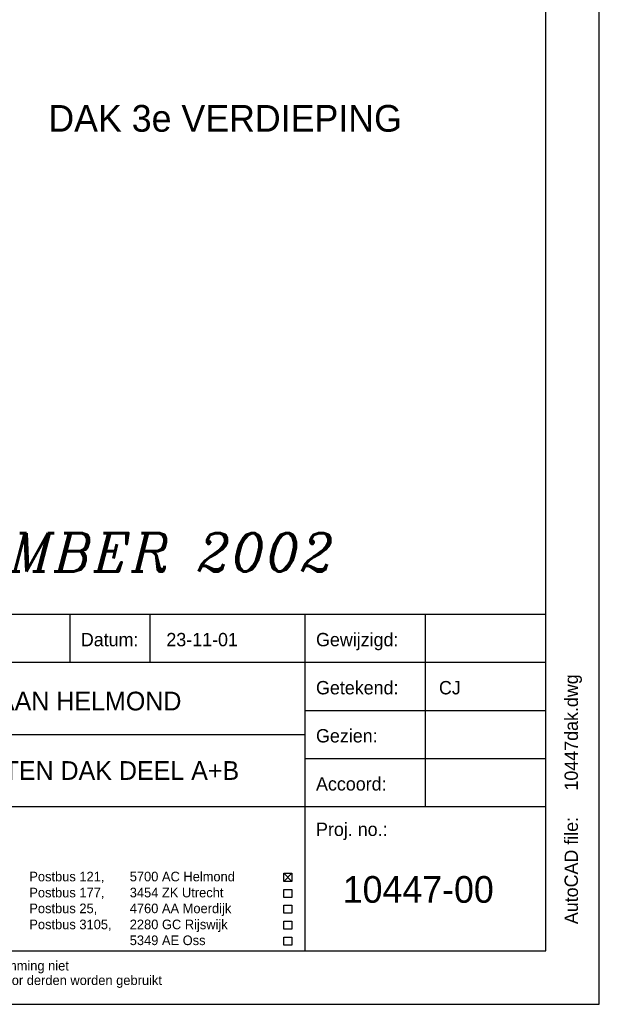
# Model space of a CAD drawing. Extents: x -9573 to 237800, y 0 to 168200.
# Tile 25 of 35: x 216112 to 237800, y 0 to 36851. Entities that reach past the tile are written whole.
import ezdxf

# ---------------------------------------------------------------- set-up
doc = ezdxf.new("R2010")
doc.units = 0
doc.header["$LTSCALE"] = 200
doc.layers.get('0').update_dxf_attribs({"linetype": 'CONTINUOUS'})
for name, color, linetype in [('00KAD025', 2, 'CONTINUOUS'), ('00KAD070', 5, 'CONTINUOUS'), ('BL$4----', 7, 'CONTINUOUS'), ('WL561---', 4, 'CONTINUOUS')]:
    doc.layers.add(name, color=color, linetype=linetype)
doc.styles.add('BURO-018', font='BUROFONT.shx', dxfattribs={"height": 360})
doc.styles.add('BURO-025', font='BUROFONT.shx', dxfattribs={"height": 500})
doc.styles.add('BURO-035', font='BUROFONT.shx', dxfattribs={"height": 700})
doc.styles.add('BURO-050', font='BUROFONT.shx', dxfattribs={"height": 1000})
doc.styles.add('ITALICC', font='italicc', dxfattribs={"width": 10, "height": 10})

# ---------------------------------------------------------------- blocks, each defined once
blk = doc.blocks.new('KUIJPERSKLEUR')
at = {"color": 1}
for p, q in [((-185, 73), (-10, 73)), ((-99, 64), (-99, 73)), ((-84, 64), (-84, 73)), ((-55, 10), (-55, 73)), ((-32.5, 37), (-32.5, 73)), ((-185, 64), (-10, 64)), ((-55, 55), (-10, 55)), ((-185, 50.5), (-55, 50.5)), ((-55, 46), (-10, 46)), ((-185, 37), (-10, 37)), ((-59, 24.51), (-57.5, 23.01)), ((-59, 23.01), (-57.5, 24.51)), ((-59, 24.51), (-57.5, 24.51)), ((-59, 23.01), (-59, 24.51)), ((-57.5, 24.51), (-57.5, 23.01)), ((-57.5, 23.01), (-59, 23.01)), ((-59, 20.01), (-59, 21.51)), ((-59, 21.51), (-57.5, 21.51)), ((-57.5, 21.51), (-57.5, 20.01)), ((-57.5, 20.01), (-59, 20.01)), ((-59, 17.05), (-59, 18.55)), ((-59, 18.55), (-57.5, 18.55)), ((-57.5, 18.55), (-57.5, 17.05)), ((-57.5, 17.05), (-59, 17.05)), ((-59, 14.05), (-59, 15.55)), ((-59, 15.55), (-57.5, 15.55)), ((-57.5, 15.55), (-57.5, 14.05)), ((-57.5, 14.05), (-59, 14.05)), ((-59, 12.58), (-57.5, 12.58)), ((-59, 11.08), (-59, 12.58)), ((-57.5, 11.08), (-59, 11.08)), ((-57.5, 12.58), (-57.5, 11.08))]:
    blk.add_line(p, q, dxfattribs=at)
for s, height, style, p in [('Datum:', 2.5, 'BURO-025', (-97, 67)), ('Gewijzigd:', 2.5, 'BURO-025', (-53, 67)), ('Getekend:', 2.5, 'BURO-025', (-53, 58)), ('Gezien:', 2.5, 'BURO-025', (-53, 49)), ('Accoord:', 2.5, 'BURO-025', (-53, 40)), ('Proj. no.:', 2.5, 'BURO-025', (-53, 31.5)), ('Postbus 121, ', 1.8, 'BURO-018', (-106.64, 23.01)), ('5700 AC Helmond', 1.8, 'BURO-018', (-87.85, 23.01)), ('Postbus 177, ', 1.8, 'BURO-018', (-106.64, 20.01)), ('3454 ZK Utrecht', 1.8, 'BURO-018', (-87.85, 20.01)), ('Postbus 25, ', 1.8, 'BURO-018', (-106.64, 17.05)), ('4760 AA Moerdijk', 1.8, 'BURO-018', (-87.85, 17.05)), ('Postbus 3105,', 1.8, 'BURO-018', (-106.64, 14.05)), ('2280 GC Rijswijk', 1.8, 'BURO-018', (-87.85, 14.05)), ('5349 AE Oss', 1.8, 'BURO-018', (-87.85, 11.08)), ('Deze tekening blijft eigendom en mag zonder onze schriftelijke toestemming niet', 1.8, 'BURO-018', (-185, 6.33)), ('gekopieerd of aan derden ter inzage worden gegeven, noch voor of door derden worden gebruikt', 1.8, 'BURO-018', (-185, 3.61))]:
    blk.add_text(s, height=height, dxfattribs=dict(at, style=style)).set_placement(p)
at = {"color": 1, "style": 'BURO-025'}
blk.add_text('AutoCAD file:', height=2.5, rotation=90, dxfattribs=at).set_placement((-4, 15))
at = {"color": 150, "style": 'BURO-025'}
for tag, p in [('TKSCHAAL', (-167, 67)), ('TKBLADNR', (-124, 67)), ('TKDATCREAT', (-81, 67)), ('TKDATA', (-30, 67)), ('TKINIT', (-30, 58)), ('PRPRLEID', (-30, 49)), ('PRGRLEID', (-30, 40))]:
    blk.add_attdef(tag, p, '', height=2.5, dxfattribs=at)
at = {"color": 3, "style": 'BURO-035'}
for tag, p in [('PROMSCHR', (-177, 55)), ('TK1OMSCHR', (-177, 42))]:
    blk.add_attdef(tag, p, '', height=3.5, dxfattribs=at)
at = {"color": 1, "style": 'BURO-025'}
blk.add_attdef('TKFILE', (-4, 40), '', height=2.5, rotation=90, dxfattribs=at)
blk.add_attdef('PRNAAM', (-30, 31.5), '', height=2.5, dxfattribs=at)
at = {"color": 4, "style": 'BURO-050'}
blk.add_attdef('TKTEKNR', (-48, 19), '', height=5, dxfattribs=at)

msp = doc.modelspace()

# ---------------------------------------------------------------- linework, layer by layer
at = {"layer": '00KAD025', "linetype": 'CONTINUOUS'}
for p, q in [((237800, 0), (237800, 168200)), ((-9573.16213, 0), (237800, 0))]:
    msp.add_line(p, q, dxfattribs=at)
at = {"layer": '00KAD070', "linetype": 'CONTINUOUS'}
for p, q in [((235800, 2000), (235800, 166200)), ((-7573.16213, 2000), (235800, 2000))]:
    msp.add_line(p, q, dxfattribs=at)

# ---------------------------------------------------------------- block references
at = {"layer": 'BL$4----'}
ref = msp.add_blockref('KUIJPERSKLEUR', (237800, 0), dxfattribs=dict(at, xscale=200, yscale=200, zscale=200))
ref.add_attrib('TKINIT', 'CJ', (231800, 11600), dxfattribs={"layer": '0', "color": 150, "height": 500, "style": 'BURO-025'})
ref.add_attrib('TKDATCREAT', '23-11-01', (221600, 13400), dxfattribs={"layer": '0', "color": 150, "height": 500, "style": 'BURO-025'})
ref.add_attrib('TKFILE', '10447dak.dwg', (237000, 8000), dxfattribs={"layer": '0', "color": 1, "height": 500, "rotation": 90, "style": 'BURO-025'})
ref.add_attrib('TKTEKNR', '10447-00', (228200, 3800), dxfattribs={"layer": '0', "color": 4, "height": 1000, "style": 'BURO-050'})
ref.add_attrib('PROMSCHR', 'OPLEIDINGSCENTRUM KM-LAAN HELMOND', (202400, 11000), dxfattribs={"layer": '0', "color": 3, "height": 700, "style": 'BURO-035'})
ref.add_attrib('TK1OMSCHR', 'OVERZICHT LUCHTBEH. KASTEN DAK DEEL A+B', (202400, 8400), dxfattribs={"layer": '0', "color": 3, "height": 700, "style": 'BURO-035'})

# ---------------------------------------------------------------- texts
at = {"layer": 'BL$4----', "color": 4, "style": 'BURO-050'}
msp.add_text('DAK 3e VERDIEPING', height=1000, dxfattribs=at).set_placement((217183.36981, 32658.14959))
at = {"layer": 'WL561---', "color": 5, "linetype": 'CONTINUOUS', "style": 'ITALICC'}
msp.add_text('REVISIE DECEMBER 2002', height=1434.34368, dxfattribs=at).set_placement((200685.12796, 16202.66123))

doc.saveas('drawing.dxf')
